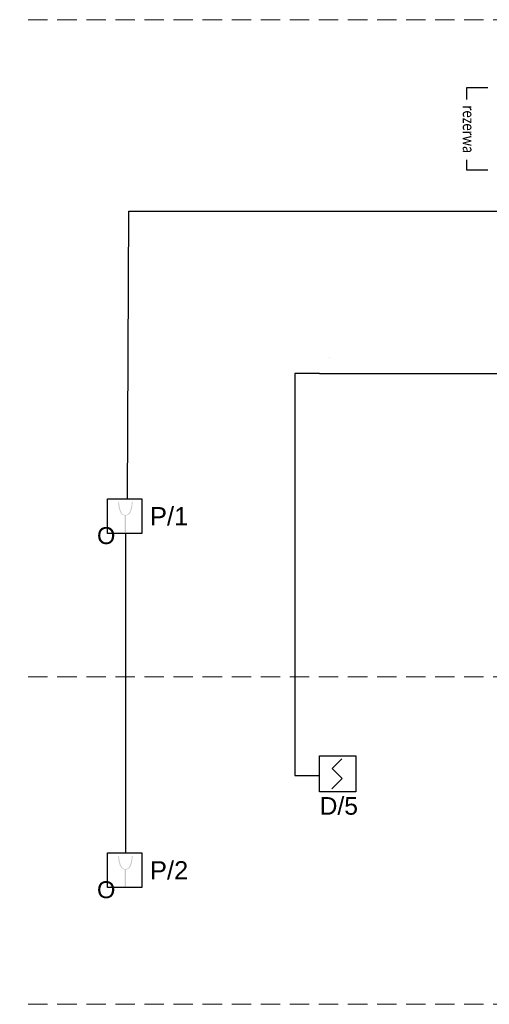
# Model space of a CAD drawing. Header units: millimetres. Extents: x 2260 to 32334, y -33324 to 11762.
# Tile 1 of 79: x 2386 to 3113, y -33324 to -31798. Entities that reach past the tile are written whole.
import ezdxf
from ezdxf.enums import TextEntityAlignment as Align

# ---------------------------------------------------------------- set-up
doc = ezdxf.new("R2010")
doc.units = ezdxf.units.MM
doc.linetypes.add('BUR', pattern=[4.5, 3, -1.5])
doc.linetypes.add('DASHED', pattern=[0.75, 0.5, -0.25])
for name, color, linetype, lineweight in [('CP_FRAME', 217, 'Continuous', 70), ('mcr przewody el', 30, 'Continuous', 18), ('RAMKA 100', 198, 'Continuous', 15), ('sciany', 7, 'Continuous', 40), ('SIEMENS_czujki', 1, 'Continuous', 30), ('WYŁACZNIK', 1, 'Continuous', 18)]:
    doc.layers.add(name, color=color, linetype=linetype, lineweight=lineweight)
for name, color, linetype in [('mapp-system', 7, 'Continuous'), ('SIEMENS_adres', 7, 'Continuous'), ('SIEMENS_adres_csp', 7, 'Continuous'), ('SIEMENS_grupa', 5, 'Continuous'), ('SIEMENS_komentarze', 7, 'Continuous')]:
    doc.layers.add(name, color=color, linetype=linetype)
doc.styles.add('ARIAL', font='arial.ttf', dxfattribs={"height": 10})
doc.styles.add('CALIBRI', font='calibri.ttf')
doc.styles.add('MtXpl_romans_shx', font='romans.shx')
doc.styles.add('OPS_Arial', font='arial.ttf')
doc.styles.get("Standard").update_dxf_attribs({"font": 'arial.ttf'})

# ---------------------------------------------------------------- blocks, each defined once
blk = doc.blocks.new('*U79')
for p, q in [((7.6, 28.6), (-10.5, 10.5)), ((-10.5, 10.5), (8.7, -8.7)), ((8.7, -8.7), (-11.1, -28.4))]:
    blk.add_line(p, q)
blk.add_lwpolyline([(-34.5, 34.5), (34.5, 34.5), (34.5, -34.5), (-34.5, -34.5)], close=True)
at = {"flags": 9}
blk.add_attdef('NAZWA', (-58.3, 81.4), '', height=22, dxfattribs=at)
at = {"layer": 'SIEMENS_adres', "style": 'ARIAL', "width": 0.7, "flags": 8}
blk.add_attdef('ADRES', text='', height=26, dxfattribs=at).set_placement((8.7, 57.1), align=Align.MIDDLE_LEFT)
at = {"layer": 'SIEMENS_adres_csp', "style": 'MtXpl_romans_shx', "flags": 8}
blk.add_attdef('CSP', text='', height=15.6, dxfattribs=at).set_placement((-41.4, 26.4), align=Align.MIDDLE_RIGHT)
at = {"layer": 'SIEMENS_grupa', "style": 'ARIAL', "width": 0.7, "flags": 8}
blk.add_attdef('GRUPA', text='', height=26, dxfattribs=at).set_placement((0, -45.7), align=Align.TOP_CENTER)
at = {"layer": 'SIEMENS_komentarze', "style": 'MtXpl_romans_shx', "flags": 1}
blk.add_attdef('PARAMETR', (-210.6, -12.1), '', height=22, dxfattribs=at)
at = {"layer": 'SIEMENS_komentarze', "style": 'MtXpl_romans_shx'}
blk.add_attdef('UWAGI', (40.4, -11.2), '', height=22, dxfattribs=at)

msp = doc.modelspace()

# ---------------------------------------------------------------- hatches: boundary and pattern name
at = {"layer": 'WYŁACZNIK', "lineweight": 30}
h = msp.add_hatch(color=30, dxfattribs=at)
edge = h.paths.add_edge_path()
edge.add_spline(control_points=[(2550.31, -32566.599), (2550.882, -32566.458), (2556.444, -32565.53), (2559.907, -32555.618), (2560.34, -32548.476), (2560.556, -32545.143)], knot_values=[0.41248098, 0.41248098, 0.41248098, 0.41248098, 1.16065763, 6.84798008, 10.93999112, 10.93999112, 10.93999112, 10.93999112], degree=3, periodic=0)
edge.add_line((2560.556, -32545.143), (2559.283, -32545.192))
edge.add_spline(control_points=[(2559.283, -32545.192), (2559.143, -32546.664), (2559.003, -32548.126), (2558.69, -32550.599), (2558.542, -32551.6), (2558.173, -32553.637), (2557.952, -32554.678), (2557.288, -32557.247), (2556.79, -32558.767), (2555.722, -32561.07), (2555.227, -32561.932), (2554.101, -32563.428), (2553.473, -32564.06), (2552.421, -32564.791), (2552.053, -32564.999), (2551.271, -32565.339), (2550.841, -32565.476), (2550.051, -32565.684), (2549.709, -32565.763), (2548.897, -32565.749)], knot_values=[0.09000362, 0.09000362, 0.09000362, 0.09000362, 2.04786432, 2.04786432, 3.36458653, 3.36458653, 4.68130874, 4.68130874, 6.58705887, 6.58705887, 7.88515302, 7.88515302, 9.18324717, 9.18324717, 9.83229424, 9.83229424, 10.48134132, 10.48134132, 10.93999112, 10.93999112, 10.93999112, 10.93999112], degree=3, periodic=0)
edge.add_spline(control_points=[(2549.357, -32565.842), (2549.006, -32565.763), (2548.664, -32565.684), (2547.874, -32565.476), (2547.443, -32565.339), (2546.662, -32564.999), (2546.293, -32564.791), (2545.242, -32564.06), (2544.614, -32563.428), (2543.488, -32561.932), (2542.992, -32561.07), (2541.925, -32558.767), (2541.427, -32557.247), (2540.763, -32554.678), (2540.542, -32553.637), (2540.173, -32551.6), (2540.025, -32550.599), (2539.711, -32548.126), (2539.572, -32546.664), (2539.432, -32545.192)], knot_values=[0.09000362, 0.09000362, 0.09000362, 0.09000362, 0.54865342, 0.54865342, 1.1977005, 1.1977005, 1.84674757, 1.84674757, 3.14484172, 3.14484172, 4.44293587, 4.44293587, 6.348686, 6.348686, 7.66540821, 7.66540821, 8.98213042, 8.98213042, 10.93999112, 10.93999112, 10.93999112, 10.93999112], degree=3, periodic=0)
edge.add_line((2539.432, -32545.192), (2537.961, -32545.359))
edge.add_spline(control_points=[(2537.961, -32545.359), (2538.351, -32548.432), (2538.611, -32556.094), (2542.766, -32565.703), (2547.832, -32566.458), (2548.404, -32566.599)], knot_values=[0.41248098, 0.41248098, 0.41248098, 0.41248098, 4.50449202, 10.19181446, 10.93999112, 10.93999112, 10.93999112, 10.93999112], degree=3, periodic=0)
edge.add_line((2548.404, -32566.599), (2548.404, -32592.667))
edge.add_line((2548.404, -32592.667), (2550.31, -32592.667))
edge.add_line((2550.31, -32592.667), (2550.31, -32566.599))
h = msp.add_hatch(color=30, dxfattribs=at)
edge = h.paths.add_edge_path()
edge.add_spline(control_points=[(2550.31, -33115.389), (2550.882, -33115.249), (2556.444, -33114.321), (2559.907, -33104.408), (2560.34, -33097.266), (2560.556, -33093.933)], knot_values=[0.41248098, 0.41248098, 0.41248098, 0.41248098, 1.16065763, 6.84798008, 10.93999112, 10.93999112, 10.93999112, 10.93999112], degree=3, periodic=0)
edge.add_line((2560.556, -33093.933), (2559.283, -33093.983))
edge.add_spline(control_points=[(2559.283, -33093.983), (2559.143, -33095.455), (2559.003, -33096.917), (2558.69, -33099.389), (2558.542, -33100.391), (2558.173, -33102.428), (2557.952, -33103.469), (2557.288, -33106.038), (2556.79, -33107.558), (2555.722, -33109.86), (2555.227, -33110.723), (2554.101, -33112.218), (2553.473, -33112.851), (2552.421, -33113.582), (2552.053, -33113.79), (2551.271, -33114.129), (2550.841, -33114.266), (2550.051, -33114.475), (2549.709, -33114.554), (2548.897, -33114.539)], knot_values=[0.09000362, 0.09000362, 0.09000362, 0.09000362, 2.04786432, 2.04786432, 3.36458653, 3.36458653, 4.68130874, 4.68130874, 6.58705887, 6.58705887, 7.88515302, 7.88515302, 9.18324717, 9.18324717, 9.83229424, 9.83229424, 10.48134132, 10.48134132, 10.93999112, 10.93999112, 10.93999112, 10.93999112], degree=3, periodic=0)
edge.add_spline(control_points=[(2549.357, -33114.633), (2549.006, -33114.554), (2548.664, -33114.475), (2547.874, -33114.266), (2547.443, -33114.129), (2546.662, -33113.79), (2546.293, -33113.582), (2545.242, -33112.851), (2544.614, -33112.218), (2543.488, -33110.723), (2542.992, -33109.86), (2541.925, -33107.558), (2541.427, -33106.038), (2540.763, -33103.469), (2540.542, -33102.428), (2540.173, -33100.391), (2540.025, -33099.389), (2539.711, -33096.917), (2539.572, -33095.455), (2539.432, -33093.983)], knot_values=[0.09000362, 0.09000362, 0.09000362, 0.09000362, 0.54865342, 0.54865342, 1.1977005, 1.1977005, 1.84674757, 1.84674757, 3.14484172, 3.14484172, 4.44293587, 4.44293587, 6.348686, 6.348686, 7.66540821, 7.66540821, 8.98213042, 8.98213042, 10.93999112, 10.93999112, 10.93999112, 10.93999112], degree=3, periodic=0)
edge.add_line((2539.432, -33093.983), (2537.961, -33094.15))
edge.add_spline(control_points=[(2537.961, -33094.15), (2538.351, -33097.223), (2538.611, -33104.885), (2542.766, -33114.494), (2547.832, -33115.249), (2548.404, -33115.389)], knot_values=[0.41248098, 0.41248098, 0.41248098, 0.41248098, 4.50449202, 10.19181446, 10.93999112, 10.93999112, 10.93999112, 10.93999112], degree=3, periodic=0)
edge.add_line((2548.404, -33115.389), (2548.404, -33141.458))
edge.add_line((2548.404, -33141.458), (2550.31, -33141.458))
edge.add_line((2550.31, -33141.458), (2550.31, -33115.389))

# ---------------------------------------------------------------- linework, layer by layer
at = {"layer": 'CP_FRAME', "color": 7, "linetype": 'BUR', "lineweight": 18, "ltscale": 10}
for points in [[(5713.874, -31798.102), (2385.692, -31798.102)], [(5713.874, -32816.46), (2385.692, -32816.46)], [(5713.874, -33323.991), (2385.692, -33323.991)]]:
    msp.add_lwpolyline(points, dxfattribs=at)
at = {"layer": 'mapp-system'}
for p, q in [((3110.426, -31903.574), (3077.463, -31903.574)), ((3077.463, -31903.574), (3077.463, -31922.029)), ((3077.463, -32015.117), (3077.463, -32030.848)), ((3077.463, -32030.848), (3110.426, -32030.848)), ((2849.93, -32346.377), (2811.443, -32346.377)), ((2811.443, -32346.377), (2811.443, -32969.269)), ((2849.93, -32346.377), (3195.041, -32346.377)), ((2549.593, -32594.391), (2549.593, -33089.226)), ((2811.443, -32969.269), (2849.93, -32969.269))]:
    msp.add_line(p, q, dxfattribs=at)
at = {"layer": 'mapp-system', "extrusion": (0, 0, -1)}
msp.add_lwpolyline([(-2552.638, -32540.436), (-2554.417, -32094.843), (-3764.149, -32094.843)], dxfattribs=at)
at = {"layer": 'mcr przewody el', "color": 10, "linetype": 'DASHED', "lineweight": 9, "ltscale": 20}
msp.add_line((2865.943, -32321.165), (2865.943, -32321.165), dxfattribs=at)
at = {"layer": 'WYŁACZNIK', "color": 30, "lineweight": 30}
for points in [[(2521.376, -32540.436), (2574.761, -32540.436), (2574.761, -32594.391), (2521.383, -32594.391)], [(2521.376, -33089.226), (2574.761, -33089.226), (2574.761, -33143.182), (2521.383, -33143.182)]]:
    msp.add_lwpolyline(points, close=True, dxfattribs=at)

# ---------------------------------------------------------------- block references
at = {"layer": 'SIEMENS_czujki', "xscale": 0.8133694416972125, "yscale": 0.8133694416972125, "zscale": 0.8133694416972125}
msp.add_blockref('*U79', (2877.991, -32966.85), dxfattribs=at)

# ---------------------------------------------------------------- texts
at = {"layer": 'mapp-system', "ltscale": 300, "style": 'CALIBRI', "width": 0.8}
msp.add_text('rezerwa', height=18, rotation=270, dxfattribs=at).set_placement((3080.556, -31967.936), align=Align.MIDDLE_CENTER)
at = {"layer": 'RAMKA 100', "color": 30, "lineweight": 25, "char_height": 28.2612, "width": 315.21478, "attachment_point": 2, "style": 'OPS_Arial'}
for s, insert in [('P/1 ', (2616.941, -32553.469)), ('P/2 ', (2616.941, -33102.26))]:
    msp.add_mtext(s, dxfattribs=dict(at, insert=insert))
at = {"layer": 'RAMKA 100', "color": 1, "lineweight": 25, "insert": (2879.664, -33002.859), "char_height": 27.2874, "width": 304.35277, "attachment_point": 2, "style": 'OPS_Arial'}
msp.add_mtext('D/5 ', dxfattribs=at)
at = {"layer": 'sciany', "color": 30, "lineweight": 25, "char_height": 26.14606, "width": 32.44039, "attachment_point": 1}
for insert in [(2505.347, -32584.537), (2505.347, -33133.328)]:
    msp.add_mtext('{\\fArial|b0|i0|c238|p34;O}', dxfattribs=dict(at, insert=insert))

doc.saveas('drawing.dxf')
